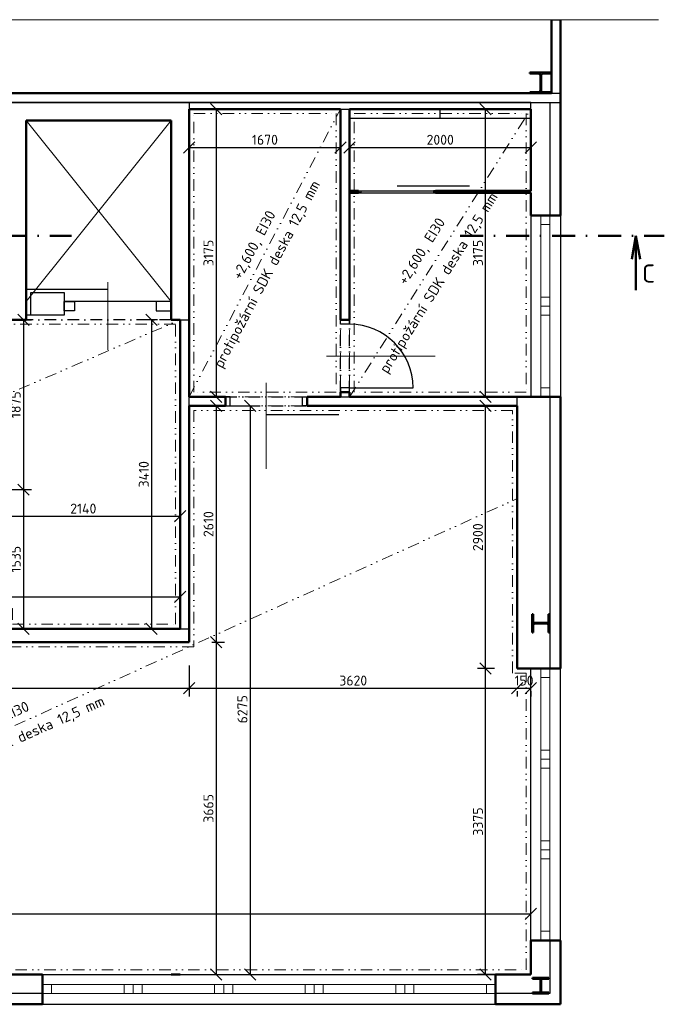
# Model space of a CAD drawing. Header units: millimetres. Extents: x -118752 to 407724, y -73278 to 155058.
# Tile 3 of 256: x -25072 to -17956, y -65404 to -54537. Entities that reach past the tile are written whole.
import ezdxf
from ezdxf.enums import TextEntityAlignment as Align

# ---------------------------------------------------------------- set-up
doc = ezdxf.new("R2010")
doc.units = ezdxf.units.MM
doc.header["$LTSCALE"] = 10
doc.linetypes.add('DASHDOT', pattern=[25.4, 12.7, -6.35, 0, -6.35])
doc.linetypes.add('DIVIDE', pattern=[31.75, 12.7, -6.35, 0, -6.35, 0, -6.35])
for name, color, linetype, lineweight in [('CKDVERE_', 7, 'Continuous', 25), ('CKDVERE_NADROVINOU', 1, 'DASHDOT', 18), ('CKDVERE_OSY', 1, 'Continuous', 18), ('CKDVERE_ZARUBNE_RAM', 5, 'Continuous', 25), ('CKKOTY', 3, 'Continuous', 25), ('CKOKNA', 1, 'Continuous', 18), ('CKPOPIS_POHLED', 3, 'Continuous', 25), ('CKRASTR', 7, 'DASHDOT', 15), ('CKREZY_OZNACENI', 4, 'DASHDOT', 50), ('CKSTENY_NADROVINOU', 7, 'DASHDOT', 25), ('CKSTENY_PODROVINOU', 7, 'Continuous', 25), ('CKSTENY_REZ', 6, 'Continuous', 50), ('CKTEXTY_MALE', 3, 'Continuous', 18), ('CSPROFILY_REZY', 4, 'Continuous', 50), ('IN_C_TENKA', 7, 'Continuous', 18), ('podhledy', 7, 'Continuous', 20)]:
    doc.layers.add(name, color=color, linetype=linetype, lineweight=lineweight)
doc.styles.get("Standard").update_dxf_attribs({"font": 'isocpeur.ttf'})
doc.linetypes.add('PRERUSENI', pattern='A,60,[100,CADKON.SHX,S=2.5,R=0,X=0,Y=0],-10', length=70)
doc.dimstyles.new('CADKON', dxfattribs={"dimscale": 50, "dimtxt": 2.2, "dimasz": 2.5, "dimexe": 1.8, "dimexo": 5, "dimgap": 0.6, "dimtad": 1, "dimrnd": 1, "dimtxsty": 'Standard', "dimblk1": 'OBLIQUE', "dimblk2": 'OBLIQUE', "dimsah": 1, "dimcen": 2.5, "dimadec": 1, "dimazin": 2, "dimtfac": 1, "dimtdec": 4, "dimtix": 1, "dimtmove": 2, "dimatfit": 3, "dimldrblk": 'OPEN30', "dimfxl": 5, "dimfxlon": 1, "dimtolj": 1, "dimarcsym": 0})

# ---------------------------------------------------------------- blocks, each defined once
blk = doc.blocks.new('CK_S_EXT_HEAHEA180')
for p, q in [((-90, 85.5), (90, 85.5)), ((-90, 85.5), (-90, 76)), ((-90, 76), (-18, 76)), ((-3, -61), (-3, 61)), ((3, -61), (3, 61)), ((90, 76), (18, 76)), ((90, 85.5), (90, 76)), ((-90, -85.5), (-90, -76)), ((-90, -76), (-18, -76)), ((-90, -85.5), (90, -85.5)), ((90, -76), (18, -76)), ((90, -85.5), (90, -76))]:
    blk.add_line(p, q)
for centre, start, end in [((-18, 61), 0, 90), ((18, 61), 90, 180), ((-18, -61), 270, 0), ((18, -61), 180, 270)]:
    blk.add_arc(centre, 15, start, end)
blk = doc.blocks.new('CK_S_EXT_HEAHEA200')
for p, q in [((-100, 95), (100, 95)), ((-100, 95), (-100, 85)), ((-100, 85), (-21.25, 85)), ((-3.25, -67), (-3.25, 67)), ((3.25, -67), (3.25, 67)), ((100, 85), (21.25, 85)), ((100, 95), (100, 85)), ((-100, -95), (-100, -85)), ((-100, -85), (-21.25, -85)), ((-100, -95), (100, -95)), ((100, -85), (21.25, -85)), ((100, -95), (100, -85))]:
    blk.add_line(p, q)
for centre, start, end in [((-21.25, 67), 0, 90), ((21.25, 67), 90, 180), ((-21.25, -67), 270, 0), ((21.25, -67), 180, 270)]:
    blk.add_arc(centre, 18, start, end)
blk = doc.blocks.new('CK_S_EXT_HEAHEA240')
for p, q in [((-120, 115), (120, 115)), ((-120, 115), (-120, 103)), ((120, 115), (120, 103)), ((-120, 103), (-24.75, 103)), ((-3.75, -82), (-3.75, 82)), ((3.75, -82), (3.75, 82)), ((120, 103), (24.75, 103)), ((-120, -115), (-120, -103)), ((-120, -103), (-24.75, -103)), ((120, -103), (24.75, -103)), ((120, -115), (120, -103)), ((-120, -115), (120, -115))]:
    blk.add_line(p, q)
for centre, start, end in [((-24.75, 82), 0, 90), ((24.75, 82), 90, 180), ((-24.75, -82), 270, 0), ((24.75, -82), 180, 270)]:
    blk.add_arc(centre, 21, start, end)
blk = doc.blocks.new('_OBLIQUE')
at = {"color": 0, "linetype": 'ByBlock'}
blk.add_line((-0.5, -0.5), (0.5, 0.5), dxfattribs=at)
blk = doc.blocks.new('*D9944')
at = {"layer": 'CKKOTY', "color": 0, "lineweight": -2}
for p, q in [((-31205, -64654), (-31205, -64314)), ((-19430, -64654), (-19430, -64314)), ((-31205, -64404), (-19430, -64404))]:
    blk.add_line(p, q, dxfattribs=at)
at = {"layer": 'Defpoints', "color": 0}
for p in [(-19430, -64404), (-31205, -65074), (-19430, -65074)]:
    blk.add_point(p, dxfattribs=at)
at = {"layer": 'CKKOTY', "color": 0, "lineweight": -2, "xscale": 125, "yscale": 125, "zscale": 125, "rotation": 180}
blk.add_blockref('_OBLIQUE', (-31205, -64404), dxfattribs=at)
at = {"layer": 'CKKOTY', "color": 0, "lineweight": -2, "xscale": 125, "yscale": 125, "zscale": 125}
blk.add_blockref('_OBLIQUE', (-19430, -64404), dxfattribs=at)
at = {"layer": 'CKKOTY', "color": 0, "insert": (-25318, -64319), "char_height": 110, "attachment_point": 5}
blk.add_mtext('\\A1;11775', dxfattribs=at)
blk = doc.blocks.new('_Open30')
at = {"color": 0, "lineweight": -2}
for p, q in [((-1, 0.268), (0, 0)), ((0, 0), (-1, -0.268)), ((0, 0), (-1, 0))]:
    blk.add_line(p, q, dxfattribs=at)
blk = doc.blocks.new('*D9945')
at = {"layer": 'CKKOTY', "color": 0, "lineweight": -2}
for p, q in [((-19830, -61699), (-20019, -61699)), ((-19929, -65074), (-19929, -61699)), ((-19680, -65074), (-20019, -65074))]:
    blk.add_line(p, q, dxfattribs=at)
at = {"layer": 'Defpoints', "color": 0}
for p in [(-19929, -61699), (-19580, -61699), (-19430, -65074)]:
    blk.add_point(p, dxfattribs=at)
at = {"layer": 'CKKOTY', "color": 0, "lineweight": -2, "xscale": 125, "yscale": 125, "zscale": 125}
for p, rotation in [((-19929, -61699), 90), ((-19929, -65074), 270)]:
    blk.add_blockref('_OBLIQUE', p, dxfattribs=dict(at, rotation=rotation))
at = {"layer": 'CKKOTY', "color": 0, "insert": (-20014, -63387), "char_height": 110, "attachment_point": 5, "rotation": 90}
blk.add_mtext('\\A1;3375', dxfattribs=at)
blk = doc.blocks.new('*D9946')
at = {"layer": 'CKKOTY', "color": 0, "lineweight": -2}
for p, q in [((-19830, -58799), (-20019, -58799)), ((-19929, -61699), (-19929, -58799)), ((-19830, -61699), (-20019, -61699))]:
    blk.add_line(p, q, dxfattribs=at)
at = {"layer": 'Defpoints', "color": 0}
for p in [(-19929, -58799), (-19580, -58799), (-19580, -61699)]:
    blk.add_point(p, dxfattribs=at)
at = {"layer": 'CKKOTY', "color": 0, "lineweight": -2, "xscale": 125, "yscale": 125, "zscale": 125}
for p, rotation in [((-19929, -58799), 90), ((-19929, -61699), 270)]:
    blk.add_blockref('_OBLIQUE', p, dxfattribs=dict(at, rotation=rotation))
at = {"layer": 'CKKOTY', "color": 0, "insert": (-20014, -60249), "char_height": 110, "attachment_point": 5, "rotation": 90}
blk.add_mtext('\\A1;2900', dxfattribs=at)
blk = doc.blocks.new('*D9948')
at = {"layer": 'CKKOTY', "color": 0, "lineweight": -2}
for p, q in [((-19680, -55524), (-20019, -55524)), ((-19929, -58699), (-19929, -55524)), ((-19680, -58699), (-20019, -58699))]:
    blk.add_line(p, q, dxfattribs=at)
at = {"layer": 'Defpoints', "color": 0}
for p in [(-19929, -55524), (-19430, -55524), (-19430, -58699)]:
    blk.add_point(p, dxfattribs=at)
at = {"layer": 'CKKOTY', "color": 0, "lineweight": -2, "xscale": 125, "yscale": 125, "zscale": 125}
for p, rotation in [((-19929, -55524), 90), ((-19929, -58699), 270)]:
    blk.add_blockref('_OBLIQUE', p, dxfattribs=dict(at, rotation=rotation))
at = {"layer": 'CKKOTY', "color": 0, "insert": (-20014, -57111), "char_height": 110, "attachment_point": 5, "rotation": 90}
blk.add_mtext('\\A1;3175', dxfattribs=at)
blk = doc.blocks.new('*D9949')
at = {"layer": 'CKKOTY', "color": 0, "lineweight": -2}
for p, q in [((-23200, -55774), (-23200, -56037)), ((-21530, -55774), (-21530, -56037)), ((-23200, -55947), (-21530, -55947))]:
    blk.add_line(p, q, dxfattribs=at)
at = {"layer": 'Defpoints', "color": 0}
for p in [(-23200, -55524), (-21530, -55524), (-21530, -55947)]:
    blk.add_point(p, dxfattribs=at)
at = {"layer": 'CKKOTY', "color": 0, "lineweight": -2, "xscale": 125, "yscale": 125, "zscale": 125, "rotation": 180}
blk.add_blockref('_OBLIQUE', (-23200, -55947), dxfattribs=at)
at = {"layer": 'CKKOTY', "color": 0, "lineweight": -2, "xscale": 125, "yscale": 125, "zscale": 125}
blk.add_blockref('_OBLIQUE', (-21530, -55947), dxfattribs=at)
at = {"layer": 'CKKOTY', "color": 0, "insert": (-22365, -55862), "char_height": 110, "attachment_point": 5}
blk.add_mtext('\\A1;1670', dxfattribs=at)
blk = doc.blocks.new('*D9951')
at = {"layer": 'CKKOTY', "color": 0, "lineweight": -2}
for p, q in [((-21430, -55774), (-21430, -56037)), ((-19430, -55774), (-19430, -56037)), ((-21430, -55947), (-19430, -55947))]:
    blk.add_line(p, q, dxfattribs=at)
at = {"layer": 'Defpoints', "color": 0}
for p in [(-21430, -55524), (-19430, -55524), (-19430, -55947)]:
    blk.add_point(p, dxfattribs=at)
at = {"layer": 'CKKOTY', "color": 0, "lineweight": -2, "xscale": 125, "yscale": 125, "zscale": 125, "rotation": 180}
blk.add_blockref('_OBLIQUE', (-21430, -55947), dxfattribs=at)
at = {"layer": 'CKKOTY', "color": 0, "lineweight": -2, "xscale": 125, "yscale": 125, "zscale": 125}
blk.add_blockref('_OBLIQUE', (-19430, -55947), dxfattribs=at)
at = {"layer": 'CKKOTY', "color": 0, "insert": (-20430, -55862), "char_height": 110, "attachment_point": 5}
blk.add_mtext('\\A1;2000', dxfattribs=at)
blk = doc.blocks.new('*D9952')
at = {"layer": 'CKKOTY', "color": 0, "lineweight": -2}
for p, q in [((-22950, -55524), (-22813, -55524)), ((-22903, -55524), (-22903, -58699)), ((-22950, -58699), (-22813, -58699))]:
    blk.add_line(p, q, dxfattribs=at)
at = {"layer": 'Defpoints', "color": 0}
for p in [(-23200, -55524), (-23200, -58699), (-22903, -58699)]:
    blk.add_point(p, dxfattribs=at)
at = {"layer": 'CKKOTY', "color": 0, "lineweight": -2, "xscale": 125, "yscale": 125, "zscale": 125}
for p, rotation in [((-22903, -55524), 90), ((-22903, -58699), 270)]:
    blk.add_blockref('_OBLIQUE', p, dxfattribs=dict(at, rotation=rotation))
at = {"layer": 'CKKOTY', "color": 0, "insert": (-22988, -57111), "char_height": 110, "attachment_point": 5, "rotation": 90}
blk.add_mtext('\\A1;3175', dxfattribs=at)
blk = doc.blocks.new('*D9953')
at = {"layer": 'CKKOTY', "color": 0, "lineweight": -2}
for p, q in [((-22950, -58799), (-22813, -58799)), ((-22903, -58799), (-22903, -61409)), ((-22950, -61409), (-22813, -61409))]:
    blk.add_line(p, q, dxfattribs=at)
at = {"layer": 'Defpoints', "color": 0}
for p in [(-23200, -58799), (-23200, -61409), (-22903, -61409)]:
    blk.add_point(p, dxfattribs=at)
at = {"layer": 'CKKOTY', "color": 0, "lineweight": -2, "xscale": 125, "yscale": 125, "zscale": 125}
for p, rotation in [((-22903, -58799), 90), ((-22903, -61409), 270)]:
    blk.add_blockref('_OBLIQUE', p, dxfattribs=dict(at, rotation=rotation))
at = {"layer": 'CKKOTY', "color": 0, "insert": (-22988, -60104), "char_height": 110, "attachment_point": 5, "rotation": 90}
blk.add_mtext('\\A1;2610', dxfattribs=at)
blk = doc.blocks.new('*D9954')
at = {"layer": 'CKKOTY', "color": 0, "lineweight": -2}
for p, q in [((-22950, -61409), (-22813, -61409)), ((-22903, -61409), (-22903, -65074)), ((-22824, -65074), (-22813, -65074))]:
    blk.add_line(p, q, dxfattribs=at)
at = {"layer": 'Defpoints', "color": 0}
for p in [(-23200, -61409), (-23074, -65074), (-22903, -65074)]:
    blk.add_point(p, dxfattribs=at)
at = {"layer": 'CKKOTY', "color": 0, "lineweight": -2, "xscale": 125, "yscale": 125, "zscale": 125}
for p, rotation in [((-22903, -61409), 90), ((-22903, -65074), 270)]:
    blk.add_blockref('_OBLIQUE', p, dxfattribs=dict(at, rotation=rotation))
at = {"layer": 'CKKOTY', "color": 0, "insert": (-22988, -63242), "char_height": 110, "attachment_point": 5, "rotation": 90}
blk.add_mtext('\\A1;3665', dxfattribs=at)
blk = doc.blocks.new('*D9955')
at = {"layer": 'CKKOTY', "color": 0, "lineweight": -2}
for p, q in [((-31205, -61666), (-31205, -62006)), ((-23200, -61666), (-23200, -62006)), ((-31205, -61916), (-23200, -61916))]:
    blk.add_line(p, q, dxfattribs=at)
at = {"layer": 'Defpoints', "color": 0}
for p in [(-31205, -61409), (-23200, -61409), (-23200, -61916)]:
    blk.add_point(p, dxfattribs=at)
at = {"layer": 'CKKOTY', "color": 0, "lineweight": -2, "xscale": 125, "yscale": 125, "zscale": 125, "rotation": 180}
blk.add_blockref('_OBLIQUE', (-31205, -61916), dxfattribs=at)
at = {"layer": 'CKKOTY', "color": 0, "lineweight": -2, "xscale": 125, "yscale": 125, "zscale": 125}
blk.add_blockref('_OBLIQUE', (-23200, -61916), dxfattribs=at)
at = {"layer": 'CKKOTY', "color": 0, "insert": (-27203, -61831), "char_height": 110, "attachment_point": 5}
blk.add_mtext('\\A1;8005', dxfattribs=at)
blk = doc.blocks.new('*D9956')
at = {"layer": 'CKKOTY', "color": 0, "lineweight": -2}
for p, q in [((-23200, -61666), (-23200, -62006)), ((-23200, -61916), (-19580, -61916)), ((-19580, -61949), (-19580, -62006))]:
    blk.add_line(p, q, dxfattribs=at)
at = {"layer": 'Defpoints', "color": 0}
for p in [(-23200, -61409), (-19580, -61699), (-19580, -61916)]:
    blk.add_point(p, dxfattribs=at)
at = {"layer": 'CKKOTY', "color": 0, "lineweight": -2, "xscale": 125, "yscale": 125, "zscale": 125, "rotation": 180}
blk.add_blockref('_OBLIQUE', (-23200, -61916), dxfattribs=at)
at = {"layer": 'CKKOTY', "color": 0, "lineweight": -2, "xscale": 125, "yscale": 125, "zscale": 125}
blk.add_blockref('_OBLIQUE', (-19580, -61916), dxfattribs=at)
at = {"layer": 'CKKOTY', "color": 0, "insert": (-21390, -61831), "char_height": 110, "attachment_point": 5}
blk.add_mtext('\\A1;3620', dxfattribs=at)
blk = doc.blocks.new('*D9957')
at = {"layer": 'CKKOTY', "color": 0, "lineweight": -2}
for p, q in [((-19580, -61916), (-19430, -61916)), ((-19580, -61949), (-19580, -62006)), ((-19430, -61949), (-19430, -62006))]:
    blk.add_line(p, q, dxfattribs=at)
at = {"layer": 'Defpoints', "color": 0}
for p in [(-19580, -61699), (-19430, -61699), (-19430, -61916)]:
    blk.add_point(p, dxfattribs=at)
at = {"layer": 'CKKOTY', "color": 0, "lineweight": -2, "xscale": 125, "yscale": 125, "zscale": 125}
blk.add_blockref('_OBLIQUE', (-19580, -61916), dxfattribs=at)
at = {"layer": 'CKKOTY', "color": 0, "lineweight": -2, "xscale": 125, "yscale": 125, "zscale": 125, "rotation": 180}
blk.add_blockref('_OBLIQUE', (-19430, -61916), dxfattribs=at)
at = {"layer": 'CKKOTY', "color": 0, "insert": (-19505, -61831), "char_height": 110, "attachment_point": 5}
blk.add_mtext('\\A1;150', dxfattribs=at)
blk = doc.blocks.new('*D9958')
at = {"layer": 'CKKOTY', "color": 0, "lineweight": -2}
for p, q in [((-22778, -58799), (-22438, -58799)), ((-22528, -58799), (-22528, -65074)), ((-22778, -65074), (-22438, -65074))]:
    blk.add_line(p, q, dxfattribs=at)
at = {"layer": 'Defpoints', "color": 0}
for p in [(-23200, -58799), (-23200, -65074), (-22528, -65074)]:
    blk.add_point(p, dxfattribs=at)
at = {"layer": 'CKKOTY', "color": 0, "lineweight": -2, "xscale": 125, "yscale": 125, "zscale": 125}
for p, rotation in [((-22528, -58799), 90), ((-22528, -65074), 270)]:
    blk.add_blockref('_OBLIQUE', p, dxfattribs=dict(at, rotation=rotation))
at = {"layer": 'CKKOTY', "color": 0, "insert": (-22613, -62148), "char_height": 110, "attachment_point": 5, "rotation": 90}
blk.add_mtext('\\A1;6275', dxfattribs=at)
blk = doc.blocks.new('*D9969')
at = {"layer": 'CKKOTY', "color": 0, "lineweight": -2}
for p, q in [((-31205, -61009), (-31205, -60818)), ((-23300, -61009), (-23300, -60818)), ((-31205, -60908), (-23300, -60908))]:
    blk.add_line(p, q, dxfattribs=at)
at = {"layer": 'Defpoints', "color": 0}
for p in [(-23300, -60908), (-31205, -61259), (-23300, -61259)]:
    blk.add_point(p, dxfattribs=at)
at = {"layer": 'CKKOTY', "color": 0, "lineweight": -2, "xscale": 125, "yscale": 125, "zscale": 125, "rotation": 180}
blk.add_blockref('_OBLIQUE', (-31205, -60908), dxfattribs=at)
at = {"layer": 'CKKOTY', "color": 0, "lineweight": -2, "xscale": 125, "yscale": 125, "zscale": 125}
blk.add_blockref('_OBLIQUE', (-23300, -60908), dxfattribs=at)
at = {"layer": 'CKKOTY', "color": 0, "insert": (-27253, -60823), "char_height": 110, "attachment_point": 5}
blk.add_mtext('\\A1;7905', dxfattribs=at)
blk = doc.blocks.new('*D9970')
at = {"layer": 'CKKOTY', "color": 0, "lineweight": -2}
for p, q in [((-23550, -57849), (-23707, -57849)), ((-23617, -57849), (-23617, -61259)), ((-23550, -61259), (-23707, -61259))]:
    blk.add_line(p, q, dxfattribs=at)
at = {"layer": 'Defpoints', "color": 0}
for p in [(-23300, -57849), (-23617, -61259), (-23300, -61259)]:
    blk.add_point(p, dxfattribs=at)
at = {"layer": 'CKKOTY', "color": 0, "lineweight": -2, "xscale": 125, "yscale": 125, "zscale": 125}
for p, rotation in [((-23617, -57849), 90), ((-23617, -61259), 270)]:
    blk.add_blockref('_OBLIQUE', p, dxfattribs=dict(at, rotation=rotation))
at = {"layer": 'CKKOTY', "color": 0, "insert": (-23702, -59554), "char_height": 110, "attachment_point": 5, "rotation": 90}
blk.add_mtext('\\A1;3410', dxfattribs=at)
blk = doc.blocks.new('*D9971')
at = {"layer": 'CKKOTY', "color": 0, "lineweight": -2}
for p, q in [((-25190, -57849), (-24941, -57849)), ((-25031, -57849), (-25031, -59724)), ((-25190, -59724), (-24941, -59724))]:
    blk.add_line(p, q, dxfattribs=at)
at = {"layer": 'Defpoints', "color": 0}
for p in [(-25440, -57849), (-25440, -59724), (-25031, -59724)]:
    blk.add_point(p, dxfattribs=at)
at = {"layer": 'CKKOTY', "color": 0, "lineweight": -2, "xscale": 125, "yscale": 125, "zscale": 125}
for p, rotation in [((-25031, -57849), 90), ((-25031, -59724), 270)]:
    blk.add_blockref('_OBLIQUE', p, dxfattribs=dict(at, rotation=rotation))
at = {"layer": 'CKKOTY', "color": 0, "insert": (-25116, -58786), "char_height": 110, "attachment_point": 5, "rotation": 90}
blk.add_mtext('\\A1;1875', dxfattribs=at)
blk = doc.blocks.new('*D9972')
at = {"layer": 'CKKOTY', "color": 0, "lineweight": -2}
for p, q in [((-25190, -59724), (-24941, -59724)), ((-25031, -59724), (-25031, -61259)), ((-24950, -61259), (-24941, -61259))]:
    blk.add_line(p, q, dxfattribs=at)
at = {"layer": 'Defpoints', "color": 0}
for p in [(-25440, -59724), (-25200, -61259), (-25031, -61259)]:
    blk.add_point(p, dxfattribs=at)
at = {"layer": 'CKKOTY', "color": 0, "lineweight": -2, "xscale": 125, "yscale": 125, "zscale": 125}
for p, rotation in [((-25031, -59724), 90), ((-25031, -61259), 270)]:
    blk.add_blockref('_OBLIQUE', p, dxfattribs=dict(at, rotation=rotation))
at = {"layer": 'CKKOTY', "color": 0, "insert": (-25116, -60491), "char_height": 110, "attachment_point": 5, "rotation": 90}
blk.add_mtext('\\A1;1535', dxfattribs=at)
blk = doc.blocks.new('*D9975')
at = {"layer": 'CKKOTY', "color": 0, "lineweight": -2}
for p, q in [((-25440, -59974), (-25440, -60108)), ((-25440, -60018), (-23300, -60018)), ((-23300, -60129), (-23300, -60108))]:
    blk.add_line(p, q, dxfattribs=at)
at = {"layer": 'Defpoints', "color": 0}
for p in [(-25440, -59724), (-23300, -59879), (-23300, -60018)]:
    blk.add_point(p, dxfattribs=at)
at = {"layer": 'CKKOTY', "color": 0, "lineweight": -2, "xscale": 125, "yscale": 125, "zscale": 125, "rotation": 180}
blk.add_blockref('_OBLIQUE', (-25440, -60018), dxfattribs=at)
at = {"layer": 'CKKOTY', "color": 0, "lineweight": -2, "xscale": 125, "yscale": 125, "zscale": 125}
blk.add_blockref('_OBLIQUE', (-23300, -60018), dxfattribs=at)
at = {"layer": 'CKKOTY', "color": 0, "insert": (-24370, -59933), "char_height": 110, "attachment_point": 5}
blk.add_mtext('\\A1;2140', dxfattribs=at)

msp = doc.modelspace()

# ---------------------------------------------------------------- linework, layer by layer
at = {"layer": 'CKDVERE_'}
for p, q in [((-20105.468, -56375.446), (-20905.468, -56375.446)), ((-25000.468, -57509.744), (-24100.468, -57509.744)), ((-21430.468, -58598.898), (-20730.468, -58598.898)), ((-21550.468, -58898.898), (-22350.468, -58898.898))]:
    msp.add_line(p, q, dxfattribs=at)
msp.add_arc((-21430.468, -58598.898), 700, 0, 90, dxfattribs=at)
at = {"layer": 'CKDVERE_NADROVINOU'}
for p, q in [((-21530.468, -58598.898), (-21530.468, -57898.898)), ((-21430.468, -58598.898), (-21430.468, -57898.898)), ((-21950.468, -58698.898), (-22750.468, -58698.898)), ((-21950.468, -58798.898), (-22750.468, -58798.898))]:
    msp.add_line(p, q, dxfattribs=at)
at = {"layer": 'CKDVERE_OSY'}
for p, q in [((-24100.468, -57435.364), (-24100.468, -58178.824)), ((-20485.468, -58248.898), (-21685.468, -58248.898)), ((-22350.468, -58543.898), (-22350.468, -59493.428))]:
    msp.add_line(p, q, dxfattribs=at)
at = {"layer": 'CKDVERE_ZARUBNE_RAM'}
for p, q in [((-21330.468, -56423.898), (-21305.468, -56423.898)), ((-21330.468, -56448.898), (-21330.468, -56423.898)), ((-21305.468, -56448.898), (-21330.468, -56448.898)), ((-21305.468, -56423.898), (-21305.468, -56448.898)), ((-20480.468, -56423.898), (-20505.468, -56423.898)), ((-20505.468, -56423.898), (-20505.468, -56448.898)), ((-20505.468, -56448.898), (-20480.468, -56448.898)), ((-20480.468, -56448.898), (-20480.468, -56423.898)), ((-24580.468, -57648.898), (-24465.468, -57648.898)), ((-24580.468, -57748.898), (-24580.468, -57648.898)), ((-24465.468, -57648.898), (-24465.468, -57748.898)), ((-23400.468, -57648.898), (-23565.468, -57648.898)), ((-23565.468, -57648.898), (-23565.468, -57748.898)), ((-23400.468, -57748.898), (-23400.468, -57648.898)), ((-24950.468, -57798.898), (-25000.468, -57798.898)), ((-24465.468, -57748.898), (-24580.468, -57748.898)), ((-23565.468, -57748.898), (-23400.468, -57748.898)), ((-21530.468, -57848.898), (-21430.468, -57848.898)), ((-21530.468, -57898.898), (-21530.468, -57848.898)), ((-21430.468, -57898.898), (-21530.468, -57898.898)), ((-21430.468, -57848.898), (-21430.468, -57898.898)), ((-21430.468, -58598.898), (-21530.468, -58598.898)), ((-21530.468, -58598.898), (-21530.468, -58648.898)), ((-21530.468, -58648.898), (-21430.468, -58648.898)), ((-21430.468, -58648.898), (-21430.468, -58598.898)), ((-22750.468, -58698.898), (-22800.468, -58698.898)), ((-22800.468, -58698.898), (-22800.468, -58798.898)), ((-22750.468, -58798.898), (-22750.468, -58698.898)), ((-21950.468, -58798.898), (-21950.468, -58698.898)), ((-21950.468, -58698.898), (-21900.468, -58698.898)), ((-21900.468, -58698.898), (-21900.468, -58798.898)), ((-22800.468, -58798.898), (-22750.468, -58798.898)), ((-21900.468, -58798.898), (-21950.468, -58798.898))]:
    msp.add_line(p, q, dxfattribs=at)
msp.add_lwpolyline([(-24950.468, -57548.898), (-24580.468, -57548.898), (-24580.468, -57798.898), (-24950.468, -57798.898)], close=True, dxfattribs=at)
at = {"layer": 'CKOKNA'}
for p, q in [((-19320.468, -56798.898), (-19320.468, -56698.898)), ((-19220.468, -56698.898), (-19320.468, -56698.898)), ((-19220.468, -56798.898), (-19220.468, -56698.898)), ((-19320.468, -56798.898), (-19320.468, -57598.898)), ((-19220.468, -56798.898), (-19320.468, -56798.898)), ((-19220.468, -56798.898), (-19220.468, -57598.898)), ((-19320.468, -57698.898), (-19320.468, -57598.898)), ((-19220.468, -57598.898), (-19320.468, -57598.898)), ((-19220.468, -57698.898), (-19220.468, -57598.898)), ((-19220.468, -57698.898), (-19320.468, -57698.898)), ((-19320.468, -57798.898), (-19320.468, -57698.898)), ((-19220.468, -57798.898), (-19220.468, -57698.898)), ((-19320.468, -57798.898), (-19320.468, -58598.898)), ((-19220.468, -57798.898), (-19320.468, -57798.898)), ((-19220.468, -57798.898), (-19220.468, -58598.898)), ((-19220.468, -58598.898), (-19320.468, -58598.898)), ((-19320.468, -58598.898), (-19320.468, -58698.898)), ((-19220.468, -58598.898), (-19220.468, -58698.898)), ((-19220.468, -58698.898), (-19320.468, -58698.898)), ((-19320.468, -61798.898), (-19320.468, -61698.898)), ((-19220.468, -61698.898), (-19320.468, -61698.898)), ((-19220.468, -61798.898), (-19220.468, -61698.898)), ((-19320.468, -62598.898), (-19320.468, -61798.898)), ((-19220.468, -61798.898), (-19320.468, -61798.898)), ((-19220.468, -62598.898), (-19220.468, -61798.898)), ((-19220.468, -62598.898), (-19320.468, -62598.898)), ((-19320.468, -62598.898), (-19320.468, -62698.898)), ((-19220.468, -62698.898), (-19320.468, -62698.898)), ((-19320.468, -62698.898), (-19320.468, -62798.898)), ((-19220.468, -62598.898), (-19220.468, -62698.898)), ((-19220.468, -62698.898), (-19220.468, -62798.898)), ((-19320.468, -63598.898), (-19320.468, -62798.898)), ((-19220.468, -62798.898), (-19320.468, -62798.898)), ((-19220.468, -63598.898), (-19220.468, -62798.898)), ((-19220.468, -63598.898), (-19320.468, -63598.898)), ((-19320.468, -63598.898), (-19320.468, -63698.898)), ((-19220.468, -63598.898), (-19220.468, -63698.898)), ((-19220.468, -63698.898), (-19320.468, -63698.898)), ((-19320.468, -63698.898), (-19320.468, -63798.898)), ((-19220.468, -63698.898), (-19220.468, -63798.898)), ((-19320.468, -64598.898), (-19320.468, -63798.898)), ((-19220.468, -63798.898), (-19320.468, -63798.898)), ((-19220.468, -64598.898), (-19220.468, -63798.898)), ((-19220.468, -64598.898), (-19320.468, -64598.898)), ((-19320.468, -64598.898), (-19320.468, -64698.898)), ((-19220.468, -64598.898), (-19220.468, -64698.898)), ((-19220.468, -64698.898), (-19320.468, -64698.898)), ((-24720.468, -65184.398), (-24820.468, -65184.398)), ((-24820.468, -65284.398), (-24820.468, -65184.398)), ((-24720.468, -65184.398), (-23920.468, -65184.398)), ((-24720.468, -65284.398), (-24720.468, -65184.398)), ((-23820.468, -65184.398), (-23920.468, -65184.398)), ((-23920.468, -65284.398), (-23920.468, -65184.398)), ((-23820.468, -65284.398), (-23820.468, -65184.398)), ((-23720.468, -65184.398), (-23820.468, -65184.398)), ((-23720.468, -65184.398), (-22920.468, -65184.398)), ((-23720.468, -65284.398), (-23720.468, -65184.398)), ((-22820.468, -65184.398), (-22920.468, -65184.398)), ((-22920.468, -65284.398), (-22920.468, -65184.398)), ((-22820.468, -65284.398), (-22820.468, -65184.398)), ((-22720.468, -65184.398), (-22820.468, -65184.398)), ((-22720.468, -65184.398), (-21920.468, -65184.398)), ((-22720.468, -65284.398), (-22720.468, -65184.398)), ((-21820.468, -65184.398), (-21920.468, -65184.398)), ((-21920.468, -65284.398), (-21920.468, -65184.398)), ((-21720.468, -65184.398), (-21820.468, -65184.398)), ((-21820.468, -65284.398), (-21820.468, -65184.398)), ((-21720.468, -65184.398), (-20920.468, -65184.398)), ((-21720.468, -65284.398), (-21720.468, -65184.398)), ((-20820.468, -65184.398), (-20920.468, -65184.398)), ((-20920.468, -65284.398), (-20920.468, -65184.398)), ((-20820.468, -65284.398), (-20820.468, -65184.398)), ((-20720.468, -65184.398), (-20820.468, -65184.398)), ((-20720.468, -65184.398), (-19920.468, -65184.398)), ((-20720.468, -65284.398), (-20720.468, -65184.398)), ((-19920.468, -65284.398), (-19920.468, -65184.398)), ((-19920.468, -65184.398), (-19820.468, -65184.398)), ((-19820.468, -65284.398), (-19820.468, -65184.398)), ((-24720.468, -65284.398), (-24820.468, -65284.398)), ((-24720.468, -65284.398), (-23920.468, -65284.398)), ((-23820.468, -65284.398), (-23920.468, -65284.398)), ((-23720.468, -65284.398), (-23820.468, -65284.398)), ((-23720.468, -65284.398), (-22920.468, -65284.398)), ((-22820.468, -65284.398), (-22920.468, -65284.398)), ((-22720.468, -65284.398), (-22820.468, -65284.398)), ((-22720.468, -65284.398), (-21920.468, -65284.398)), ((-21820.468, -65284.398), (-21920.468, -65284.398)), ((-21720.468, -65284.398), (-21820.468, -65284.398)), ((-21720.468, -65284.398), (-20920.468, -65284.398)), ((-20820.468, -65284.398), (-20920.468, -65284.398)), ((-20720.468, -65284.398), (-20820.468, -65284.398)), ((-20720.468, -65284.398), (-19920.468, -65284.398)), ((-19920.468, -65284.398), (-19820.468, -65284.398))]:
    msp.add_line(p, q, dxfattribs=at)
at = {"layer": 'CKRASTR', "linetype": 'PRERUSENI'}
msp.add_line((-36391.632, -54536.667), (-18020.308, -54536.667), dxfattribs=at)
at = {"layer": 'CKREZY_OZNACENI', "ltscale": 2}
for p, q in [((-25248.66, -56922.486), (-24498.66, -56922.486)), ((-20211.412, -56922.486), (-17956.386, -56922.486))]:
    msp.add_line(p, q, dxfattribs=at)
at = {"layer": 'CKREZY_OZNACENI', "linetype": 'Continuous'}
for q in [(-18315.622, -57180.998), (-18270.039, -57522.486), (-18224.456, -57180.998)]:
    msp.add_line((-18270.039, -56922.486), q, dxfattribs=at)
at = {"layer": 'CKSTENY_NADROVINOU'}
for p, q in [((-23400.468, -57848.898), (-25000.468, -57848.898)), ((-21530.468, -58648.898), (-21530.468, -57848.898)), ((-21430.468, -58648.898), (-21430.468, -57848.898)), ((-22800.468, -58698.898), (-21900.468, -58698.898)), ((-22800.468, -58798.898), (-21900.468, -58798.898))]:
    msp.add_line(p, q, dxfattribs=at)
at = {"layer": 'CKSTENY_PODROVINOU'}
for p, q in [((-19200.468, -54536.667), (-19100.468, -54536.667)), ((-31535.468, -55348.898), (-19100.468, -55348.898)), ((-19200.468, -55348.898), (-19100.468, -55348.898)), ((-19100.468, -55348.898), (-19100.468, -55448.898)), ((-31535.468, -55448.898), (-19100.468, -55448.898)), ((-23200.468, -55448.898), (-25200.468, -55448.898)), ((-19430.468, -55448.898), (-23200.468, -55448.898)), ((-23200.468, -55448.898), (-23200.468, -55523.898)), ((-21530.468, -55523.898), (-21430.468, -55523.898)), ((-20430.468, -55623.898), (-20430.468, -55523.898)), ((-19430.468, -55448.898), (-19100.468, -55448.898)), ((-19430.468, -55523.898), (-19430.468, -55448.898)), ((-19220.468, -55448.898), (-19220.468, -56698.898)), ((-19220.468, -55448.898), (-19100.468, -55448.898)), ((-21430.468, -55623.898), (-19430.468, -55623.898)), ((-21330.468, -56423.898), (-20480.468, -56423.898)), ((-21330.468, -56448.898), (-20480.468, -56448.898)), ((-19430.468, -56698.898), (-19430.468, -58698.898)), ((-19220.468, -56698.898), (-19100.468, -56698.898)), ((-19100.468, -56698.898), (-19100.468, -58698.898)), ((-23400.468, -57648.898), (-24580.468, -57648.898)), ((-23300.468, -57848.898), (-23200.468, -57848.898)), ((-19580.468, -58798.898), (-19580.468, -58698.898)), ((-19220.468, -58698.898), (-19220.468, -61698.898)), ((-19220.468, -58698.898), (-19100.468, -58698.898)), ((-23300.468, -61258.898), (-23200.468, -61258.898)), ((-19430.468, -64698.898), (-19430.468, -61698.898)), ((-19220.468, -61698.898), (-19100.468, -61698.898)), ((-19100.468, -64698.898), (-19100.468, -61698.898)), ((-19220.468, -64698.898), (-19220.468, -65284.398)), ((-19220.468, -64698.898), (-19100.468, -64698.898)), ((-24820.468, -65074.398), (-19820.468, -65074.398)), ((-24820.468, -65284.398), (-25820.468, -65284.398)), ((-24820.468, -65284.398), (-24820.468, -65404.398)), ((-19220.468, -65284.398), (-19820.468, -65284.398)), ((-19820.468, -65284.398), (-19820.468, -65404.398)), ((-24820.468, -65404.398), (-19820.468, -65404.398))]:
    msp.add_line(p, q, dxfattribs=at)
at = {"layer": 'CKSTENY_PODROVINOU', "color": 0, "linetype": 'Continuous'}
for p, q in [((-19430.468, -56448.898), (-19430.468, -56423.898)), ((-23200.468, -58798.898), (-23200.468, -58698.898)), ((-21530.468, -58698.898), (-21430.468, -58698.898))]:
    msp.add_line(p, q, dxfattribs=at)
at = {"layer": 'CKSTENY_REZ'}
for p, q in [((-19200.468, -55348.898), (-19200.468, -54536.667)), ((-19100.468, -55448.898), (-19100.468, -54536.667)), ((-36391.632, -55348.898), (-19200.468, -55348.898)), ((-23200.468, -57848.898), (-23200.468, -55523.898)), ((-23200.468, -55523.898), (-21530.468, -55523.898)), ((-21530.468, -57848.898), (-21530.468, -55523.898)), ((-21430.468, -55523.898), (-19430.468, -55523.898)), ((-21430.468, -57848.898), (-21430.468, -55523.898)), ((-19430.468, -56423.898), (-19430.468, -55523.898)), ((-19100.468, -55448.898), (-19100.468, -56698.898)), ((-23400.468, -55648.898), (-25000.468, -55648.898)), ((-25000.468, -55648.898), (-25000.468, -57648.898)), ((-23400.468, -57648.898), (-23400.468, -55648.898)), ((-21330.468, -56423.898), (-21430.468, -56423.898)), ((-21430.468, -56448.898), (-21430.468, -56423.898)), ((-21330.468, -56448.898), (-21430.468, -56448.898)), ((-21330.468, -56448.898), (-21330.468, -56423.898)), ((-20480.468, -56448.898), (-20480.468, -56423.898)), ((-19430.468, -56423.898), (-20480.468, -56423.898)), ((-19430.468, -56448.898), (-20480.468, -56448.898)), ((-19430.468, -56698.898), (-19430.468, -56448.898)), ((-19100.468, -56698.898), (-19430.468, -56698.898)), ((-25000.468, -57848.898), (-25000.468, -57648.898)), ((-24580.468, -57648.898), (-24580.468, -57648.898)), ((-23400.468, -57648.898), (-23400.468, -57648.898)), ((-23400.468, -57848.898), (-23400.468, -57648.898)), ((-25200.468, -57848.898), (-25000.468, -57848.898)), ((-23400.468, -57848.898), (-23300.468, -57848.898)), ((-23300.468, -61258.898), (-23300.468, -57848.898)), ((-23200.468, -58698.898), (-23200.468, -57848.898)), ((-21530.468, -57848.898), (-21430.468, -57848.898)), ((-21530.468, -58648.898), (-21430.468, -58648.898)), ((-21530.468, -58698.898), (-21530.468, -58648.898)), ((-21430.468, -58698.898), (-21430.468, -58648.898)), ((-23200.468, -58698.898), (-22800.468, -58698.898)), ((-22800.468, -58798.898), (-22800.468, -58698.898)), ((-21900.468, -58798.898), (-21900.468, -58698.898)), ((-21900.468, -58698.898), (-21530.468, -58698.898)), ((-21430.468, -58698.898), (-19430.468, -58698.898)), ((-19100.468, -58698.898), (-19430.468, -58698.898)), ((-19100.468, -58698.898), (-19100.468, -61698.898)), ((-23200.468, -61408.898), (-23200.468, -58798.898)), ((-23200.468, -58798.898), (-22800.468, -58798.898)), ((-21900.468, -58798.898), (-19580.468, -58798.898)), ((-19580.468, -61698.898), (-19580.468, -58798.898)), ((-25200.468, -61258.898), (-23300.468, -61258.898)), ((-28040.468, -61408.898), (-23200.468, -61408.898)), ((-19100.468, -61698.898), (-19580.468, -61698.898)), ((-19100.468, -64698.898), (-19430.468, -64698.898)), ((-19430.468, -64698.898), (-19430.468, -65074.398)), ((-19100.468, -64698.898), (-19100.468, -65404.398)), ((-24820.468, -65074.398), (-25820.468, -65074.398)), ((-24820.468, -65404.398), (-24820.468, -65074.398)), ((-23300.468, -65074.398), (-23400.468, -65074.398)), ((-19430.468, -65074.398), (-19820.468, -65074.398)), ((-19820.468, -65404.398), (-19820.468, -65074.398)), ((-24820.468, -65404.398), (-25820.468, -65404.398)), ((-19100.468, -65404.398), (-19820.468, -65404.398))]:
    msp.add_line(p, q, dxfattribs=at)
at = {"layer": 'IN_C_TENKA'}
for p, q in [((-23400.468, -55648.898), (-25000.468, -57648.898)), ((-25000.468, -55648.898), (-23400.468, -57648.898))]:
    msp.add_line(p, q, dxfattribs=at)
at = {"layer": 'podhledy', "linetype": 'DIVIDE'}
for p, q in [((-23200.468, -58698.898), (-21530.468, -55523.898)), ((-21430.468, -58698.898), (-19430.468, -55523.898)), ((-31205.468, -61258.898), (-23300.468, -57848.898)), ((-31205.468, -65074.398), (-19580.468, -59821.803))]:
    msp.add_line(p, q, dxfattribs=at)
for points in [[(-31155.468, -59773.923), (-31155.468, -61208.898), (-25490.468, -61208.898), (-25490.468, -61033.898), (-25150.468, -61033.898), (-25150.468, -61208.898), (-23350.468, -61208.898), (-23350.468, -57898.898), (-25490.468, -57898.898), (-25490.468, -55573.898), (-28490.468, -55573.898), (-28490.468, -59773.923)], [(-23150.468, -55573.898), (-21580.468, -55573.898), (-21580.468, -58648.898), (-23150.468, -58648.898)], [(-21380.468, -55573.898), (-19480.468, -55573.898), (-19480.468, -58648.898), (-21380.468, -58648.898)], [(-31155.468, -61458.898), (-31155.468, -65024.398), (-19480.468, -65024.398), (-19480.468, -61748.898), (-19630.468, -61748.898), (-19630.468, -58848.898), (-23150.468, -58848.898), (-23150.468, -61458.898)]]:
    msp.add_lwpolyline(points, close=True, dxfattribs=at)

# ---------------------------------------------------------------- block references
at = {"layer": 'CSPROFILY_REZY'}
for name, p, rotation in [('CK_S_EXT_HEAHEA240', (-19320.468, -55233.898), 180), ('CK_S_EXT_HEAHEA200', (-19320.468, -61198.898), 90)]:
    msp.add_blockref(name, p, dxfattribs=dict(at, rotation=rotation))
msp.add_blockref('CK_S_EXT_HEAHEA180', (-19320.468, -65198.898), dxfattribs=at)

# ---------------------------------------------------------------- texts
at = {"layer": 'CKPOPIS_POHLED'}
msp.add_text('C', height=200, dxfattribs=at).set_placement((-18130.765, -57338.246), align=Align.MIDDLE_CENTER)
at = {"layer": 'CKTEXTY_MALE'}
for s, rotation, p in [('protipožární SDK deska 12,5 mm', 62, (-22837.666, -58392.135)), ('protipožární SDK deska 12,5 mm', 58, (-21014.436, -58450.089)), ('+2,600, EI30', 62, (-22631.411, -57414.732)), ('+2,600, EI30', 58, (-20808.181, -57472.687)), ('protipožární SDK deska 12,5 mm', 24, (-26235.378, -63038.852)), ('+2,780 - EI30', 24, (-25820.32, -62543.277))]:
    msp.add_text(s, height=115, rotation=rotation, dxfattribs=at).set_placement(p)

# ---------------------------------------------------------------- dimensions: what is measured, and where the dimension line sits
at = {"layer": 'CKKOTY'}
for base, p1, p2, picture, middle in [((-21530.468, -55947.382), (-23200.468, -55523.898), (-21530.468, -55523.898), '*D9949', (-22365.468, -55862.382)), ((-23300.468, -60908.433), (-31205.468, -61258.898), (-23300.468, -61258.898), '*D9969', (-27252.968, -60823.433)), ((-23200.468, -61916.009), (-31205.468, -61408.898), (-23200.468, -61408.898), '*D9955', (-27202.968, -61831.009)), ((-19430.468, -64404.077), (-31205.468, -65074.398), (-19430.468, -65074.398), '*D9944', (-25317.968, -64319.077))]:
    dim = msp.add_linear_dim(base=base, p1=p1, p2=p2, dimstyle='CADKON', dxfattribs=at)
    dim.commit()
    dim.dimension.update_dxf_attribs({"geometry": picture, "text_midpoint": middle})
for base, p1, p2, picture, middle in [((-22903.085, -58698.898), (-23200.468, -55523.898), (-23200.468, -58698.898), '*D9952', (-22988.085, -57111.398)), ((-25030.558489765, -59723.922745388), (-25440.468313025, -57848.897745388), (-25440.468313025, -59723.922745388), '*D9971', (-25115.558489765, -58786.410245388)), ((-23616.944, -61258.898), (-23300.468, -57848.898), (-23300.468, -61258.898), '*D9970', (-23701.944, -59553.898)), ((-22903.085, -61408.898), (-23200.468, -58798.898), (-23200.468, -61408.898), '*D9953', (-22988.085, -60103.898)), ((-19929.415, -61698.898), (-19430.468, -65074.398), (-19580.468, -61698.898), '*D9945', (-20014.415, -63386.648))]:
    dim = msp.add_linear_dim(base=base, p1=p1, p2=p2, angle=90, dimstyle='CADKON', dxfattribs=at)
    dim.commit()
    dim.dimension.update_dxf_attribs({"geometry": picture, "text_midpoint": middle})
for base, p1, p2, picture, middle in [((-19430.468, -55947.382), (-21430.468, -55523.898), (-19430.468, -55523.898), '*D9951', (-20430.468, -55862.382)), ((-23300.468, -60018.223), (-25440.468, -59723.898), (-23300.468, -59878.997), '*D9975', (-24370.468, -59933.223)), ((-19580.468, -61916.009), (-23200.468, -61408.898), (-19580.468, -61698.898), '*D9956', (-21390.468, -61831.009)), ((-19430.468, -61916.009), (-19580.468, -61698.898), (-19430.468, -61698.898), '*D9957', (-19505.468, -61831.009))]:
    dim = msp.add_linear_dim(base=base, p1=p1, p2=p2, dimstyle='CADKON', override={"dimtmove": 2}, dxfattribs=at)
    dim.commit()
    dim.dimension.update_dxf_attribs({"geometry": picture, "text_midpoint": middle})
for base, p1, p2, picture, middle in [((-19929.415, -55523.898), (-19430.468, -58698.898), (-19430.468, -55523.898), '*D9948', (-20014.415, -57111.398)), ((-19929.415, -58798.898), (-19580.468, -61698.898), (-19580.468, -58798.898), '*D9946', (-20014.415, -60248.898)), ((-25030.558489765, -61258.897745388), (-25440.468313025, -59723.922745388), (-25200.468313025, -61258.897745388), '*D9972', (-25115.558489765, -60491.410245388)), ((-22903.085, -65074.398), (-23200.468, -61408.898), (-23074.206, -65074.398), '*D9954', (-22988.085, -63241.648))]:
    dim = msp.add_linear_dim(base=base, p1=p1, p2=p2, angle=90, dimstyle='CADKON', override={"dimtmove": 2}, dxfattribs=at)
    dim.commit()
    dim.dimension.update_dxf_attribs({"geometry": picture, "text_midpoint": middle})
dim = msp.add_linear_dim(base=(-22528.377, -65074.398), p1=(-23200.468, -58798.898), p2=(-23200.468, -65074.398), angle=90, dimstyle='CADKON', dxfattribs=at)
dim.commit()
dim.dimension.update_dxf_attribs({"geometry": '*D9958', "text_midpoint": (-22613.377, -62148.023), "dimtype": 160})

doc.saveas('drawing.dxf')
